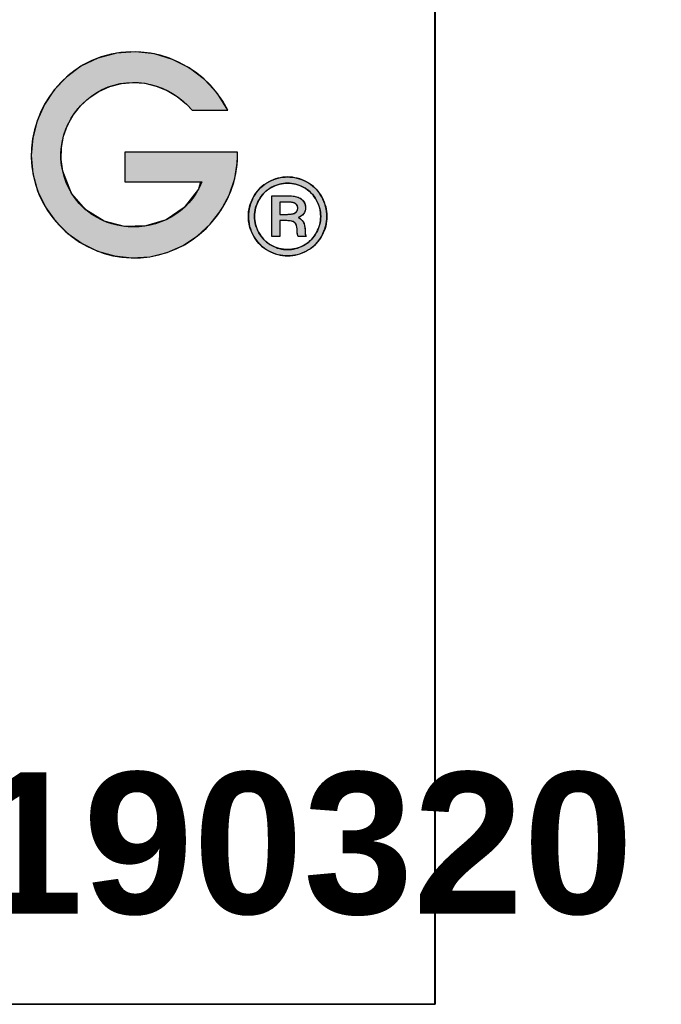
# Model space of a CAD drawing. Header units: inches. Extents: x 0 to 81.2, y 0 to 59.8.
# Tile 8 of 14: x 77.9 to 81.2, y 0 to 5.1. Entities that reach past the tile are written whole.
import ezdxf
from ezdxf import colors
from ezdxf.entities.mleader import LeaderData, LeaderLine
from ezdxf.math import Vec2, Vec3

# ---------------------------------------------------------------- set-up
doc = ezdxf.new("R2010")
doc.units = ezdxf.units.IN
doc.header["$MEASUREMENT"] = 0
doc.layers.add('Default', color=7, linetype='Continuous')
doc.layers.add('Layer_1', color=7, linetype='Continuous')

# ---------------------------------------------------------------- blocks, each defined once
blk = doc.blocks.new('_DOT')
at = {"color": 0}
blk.add_line((0, 0), (-1, 0), dxfattribs=at)
at = {"color": 0, "const_width": 0.333}
blk.add_lwpolyline([(-0.1665, 0, 1), (0.1665, 0, 1)], format="xyb", close=True, dxfattribs=at)
blk = doc.blocks.new('block_2')
at = {"layer": 'Default', "linetype": 'Continuous'}
blk.add_hatch(color=7, dxfattribs=at).paths.add_polyline_path([(1.056640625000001, 0.1190999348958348), (1.056640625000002, 0.1178501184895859), (1.056640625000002, 0.1145353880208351), (1.056640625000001, 0.1098078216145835), (1.056640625, 0.1043194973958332), (1.056640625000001, 0.0987224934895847), (1.056640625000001, 0.0936688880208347), (1.056640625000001, 0.0898107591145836), (1.056640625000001, 0.0878001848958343), (1.05812743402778, 0.0876532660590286), (1.065147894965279, 0.0876532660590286), (1.076408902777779, 0.0876532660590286), (1.090214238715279, 0.0876532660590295), (1.10486768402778, 0.0876532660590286), (1.118673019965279, 0.0876532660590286), (1.12993402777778, 0.0876532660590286), (1.136954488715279, 0.0876532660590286), (1.134680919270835, 0.0797674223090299), (1.119760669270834, 0.0604260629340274), (1.100666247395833, 0.0474846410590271), (1.079049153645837, 0.0408476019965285), (1.056560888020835, 0.0404193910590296), (1.034852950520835, 0.0461044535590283), (1.015576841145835, 0.0578072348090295), (1.000384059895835, 0.0754321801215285), (0.9909261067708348, 0.0988837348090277), (0.9891624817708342, 0.1114258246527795), (0.9895272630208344, 0.1238606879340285), (0.991890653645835, 0.1359598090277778), (0.9961228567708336, 0.147494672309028), (1.002094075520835, 0.1582367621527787), (1.009674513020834, 0.1679575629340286), (1.018734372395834, 0.1764285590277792), (1.029143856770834, 0.1834212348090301), (1.04088982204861, 0.1887377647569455), (1.05317654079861, 0.1919200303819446), (1.065609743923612, 0.1929747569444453), (1.077964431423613, 0.1920035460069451), (1.090015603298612, 0.1891079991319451), (1.101538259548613, 0.1843897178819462), (1.112307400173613, 0.1779503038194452), (1.122098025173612, 0.1698913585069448), (1.128146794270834, 0.1636691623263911), (1.130561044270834, 0.1636691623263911), (1.135193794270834, 0.1636691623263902), (1.141262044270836, 0.1636691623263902), (1.147982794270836, 0.1636691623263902), (1.154573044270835, 0.1636691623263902), (1.160249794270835, 0.1636691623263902), (1.164230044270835, 0.1636691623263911), (1.165730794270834, 0.1636691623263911), (1.154846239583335, 0.181251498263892), (1.141107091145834, 0.1961930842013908), (1.125038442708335, 0.2082848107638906), (1.107165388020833, 0.21731756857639), (1.088013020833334, 0.223082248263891), (1.068106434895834, 0.2253697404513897), (1.047970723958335, 0.2239709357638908), (1.028130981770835, 0.2186767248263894), (1.010259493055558, 0.2099786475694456), (0.9949627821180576, 0.1986641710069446), (0.9820243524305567, 0.1850080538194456), (0.9716329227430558, 0.1694366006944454), (0.9639772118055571, 0.1523761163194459), (0.9592459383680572, 0.1342529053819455), (0.9576278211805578, 0.115493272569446), (0.9593115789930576, 0.096523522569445), (0.9644251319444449, 0.0779277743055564), (0.9725727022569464, 0.0609363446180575), (0.9833690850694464, 0.0458355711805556), (0.9964454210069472, 0.0328621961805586), (1.011432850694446, 0.0222529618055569), (1.027962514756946, 0.0142446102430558), (1.045665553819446, 0.0090738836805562), (1.064173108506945, 0.0069775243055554), (1.083116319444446, 0.0081922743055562), (1.101434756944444, 0.0127238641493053), (1.118436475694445, 0.0202328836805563), (1.133821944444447, 0.0303944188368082), (1.147291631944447, 0.0428835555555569), (1.158546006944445, 0.0573753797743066), (1.167285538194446, 0.0735449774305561), (1.173210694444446, 0.0910674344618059), (1.176021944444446, 0.1096178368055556), (1.176215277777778, 0.1160304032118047), (1.17621527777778, 0.1162987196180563), (1.17621527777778, 0.1167291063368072), (1.176215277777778, 0.117256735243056), (1.176215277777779, 0.1178167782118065), (1.176215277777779, 0.1183444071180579), (1.176215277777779, 0.1187747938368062), (1.176215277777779, 0.1190431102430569), (1.175656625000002, 0.1190999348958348), (1.168011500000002, 0.1190999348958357), (1.153341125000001, 0.1190999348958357), (1.134125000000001, 0.1190999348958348), (1.112842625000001, 0.1190999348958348), (1.091973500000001, 0.1190999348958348), (1.073997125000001, 0.1190999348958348), (1.061393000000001, 0.1190999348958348)])
at = {"layer": 'Default', "color": 7, "linetype": 'Continuous'}
blk.add_lwpolyline([(1.056640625, 0.1190999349), (1.056640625, 0.1178501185), (1.056640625, 0.114535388), (1.056640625, 0.1098078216), (1.056640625, 0.1043194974), (1.056640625, 0.0987224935), (1.056640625, 0.093668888), (1.056640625, 0.0898107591), (1.056640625, 0.08780018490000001), (1.058127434, 0.08765326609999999), (1.065147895, 0.08765326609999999), (1.0764089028, 0.08765326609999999), (1.0902142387, 0.08765326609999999), (1.104867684, 0.08765326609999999), (1.11867302, 0.08765326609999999), (1.1299340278, 0.08765326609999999), (1.1369544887, 0.08765326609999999), (1.1346809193, 0.0797674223), (1.1197606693, 0.0604260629), (1.1006662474, 0.0474846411), (1.0790491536, 0.040847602), (1.056560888, 0.0404193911), (1.0348529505, 0.0461044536), (1.0155768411, 0.0578072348), (1.0003840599, 0.0754321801), (0.9909261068, 0.0988837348), (0.9891624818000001, 0.1114258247), (0.9895272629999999, 0.1238606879), (0.9918906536, 0.135959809), (0.9961228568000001, 0.1474946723), (1.0020940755, 0.1582367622), (1.009674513, 0.1679575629), (1.0187343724, 0.176428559), (1.0291438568, 0.1834212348), (1.040889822, 0.1887377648), (1.0531765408, 0.1919200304), (1.0656097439, 0.1929747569), (1.0779644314, 0.192003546), (1.0900156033, 0.1891079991), (1.1015382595, 0.1843897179), (1.1123074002, 0.1779503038), (1.1220980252, 0.1698913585), (1.1281467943, 0.1636691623), (1.1305610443, 0.1636691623), (1.1351937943, 0.1636691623), (1.1412620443, 0.1636691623), (1.1479827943, 0.1636691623), (1.1545730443, 0.1636691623), (1.1602497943, 0.1636691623), (1.1642300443, 0.1636691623), (1.1657307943, 0.1636691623), (1.1548462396, 0.1812514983), (1.1411070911, 0.1961930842), (1.1250384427, 0.2082848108), (1.107165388, 0.2173175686), (1.0880130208, 0.2230822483), (1.0681064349, 0.2253697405), (1.047970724, 0.2239709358), (1.0281309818, 0.2186767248), (1.0102594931, 0.2099786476), (0.9949627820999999, 0.198664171), (0.9820243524, 0.1850080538), (0.9716329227, 0.1694366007), (0.9639772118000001, 0.1523761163), (0.9592459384, 0.1342529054), (0.9576278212, 0.1154932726), (0.9593115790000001, 0.0965235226), (0.9644251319, 0.0779277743), (0.9725727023, 0.0609363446), (0.9833690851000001, 0.0458355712), (0.9964454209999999, 0.0328621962), (1.0114328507, 0.0222529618), (1.0279625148, 0.0142446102), (1.0456655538, 0.0090738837), (1.0641731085, 0.0069775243), (1.0831163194, 0.0081922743), (1.1014347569, 0.0127238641), (1.1184364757, 0.0202328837), (1.1338219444, 0.0303944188), (1.1472916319, 0.0428835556), (1.1585460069, 0.05737537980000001), (1.1672855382, 0.0735449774), (1.1732106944, 0.09106743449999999), (1.1760219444, 0.1096178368), (1.1762152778, 0.1160304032), (1.1762152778, 0.1162987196), (1.1762152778, 0.1167291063), (1.1762152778, 0.1172567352), (1.1762152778, 0.1178167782), (1.1762152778, 0.1183444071), (1.1762152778, 0.1187747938), (1.1762152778, 0.1190431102), (1.175656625, 0.1190999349), (1.1680115, 0.1190999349), (1.153341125, 0.1190999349), (1.134125, 0.1190999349), (1.112842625, 0.1190999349), (1.0919735, 0.1190999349), (1.073997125, 0.1190999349), (1.061393, 0.1190999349), (1.056640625, 0.1190999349)], close=True, dxfattribs=at)
for points, knots in [([(1.165730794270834, 0.1636691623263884), (1.139946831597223, 0.215983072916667), (1.075046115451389, 0.240152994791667), (1.021674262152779, 0.2160101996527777), (0.9721815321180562, 0.1936170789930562), (0.9463433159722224, 0.1358981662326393), (0.9623616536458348, 0.0839708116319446), (0.9781222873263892, 0.0328708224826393), (1.030232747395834, 0), (1.083116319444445, 0.0081922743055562), (1.135552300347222, 0.0163438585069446), (1.176215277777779, 0.0627170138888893), (1.176215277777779, 0.1159735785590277)], [0, 0, 0, 0, 0.25, 0.25, 0.25, 0.5, 0.5, 0.5, 0.75, 0.75, 0.75, 1, 1, 1, 1]), ([(1.138441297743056, 0.0876532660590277), (1.109971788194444, 0.0189208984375), (1.007703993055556, 0.025736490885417), (0.990926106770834, 0.0988837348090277), (0.982950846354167, 0.1336602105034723), (1.001112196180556, 0.1698404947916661), (1.032891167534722, 0.1853841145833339), (1.065782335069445, 0.2014634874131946), (1.104709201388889, 0.190958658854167), (1.127970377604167, 0.1636691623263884)], [0, 0, 0, 0, 0.3333333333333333, 0.3333333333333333, 0.3333333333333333, 0.6666666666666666, 0.6666666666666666, 0.6666666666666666, 1, 1, 1, 1])]:
    blk.add_open_spline(points, degree=3, knots=knots, dxfattribs=at)
for points in [[(1.127970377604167, 0.1636691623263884), (1.127970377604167, 0.1636691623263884), (1.165730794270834, 0.1636691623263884), (1.165730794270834, 0.1636691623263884)], [(1.056640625, 0.119099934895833), (1.056640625, 0.119099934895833), (1.056640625, 0.0876532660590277), (1.056640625, 0.0876532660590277)], [(1.176215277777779, 0.119099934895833), (1.176215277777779, 0.119099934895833), (1.056640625, 0.119099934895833), (1.056640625, 0.119099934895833)], [(1.176215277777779, 0.1159735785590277), (1.176215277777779, 0.1159735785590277), (1.176215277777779, 0.119099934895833), (1.176215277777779, 0.119099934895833)], [(1.056640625, 0.0876532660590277), (1.056640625, 0.0876532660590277), (1.138441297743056, 0.0876532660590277), (1.138441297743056, 0.0876532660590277)]]:
    blk.add_open_spline(points, degree=3, dxfattribs=at)
blk = doc.blocks.new('block_5')
at = {"layer": 'Layer_1', "linetype": 'Continuous'}
h = blk.add_hatch(color=7, dxfattribs=at)
h.paths.add_polyline_path([(0.0415445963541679, 0.0836181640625), (0.0390655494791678, 0.0835405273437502), (0.0365985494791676, 0.0833076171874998), (0.0341427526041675, 0.0829194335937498), (0.031697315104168, 0.0823759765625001), (0.0292613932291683, 0.0816772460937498), (0.0268341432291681, 0.080823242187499), (0.0244147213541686, 0.0798139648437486), (0.0220022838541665, 0.0786494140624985), (0.0196351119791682, 0.0773327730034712), (0.0173912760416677, 0.0758804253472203), (0.0152711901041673, 0.0742942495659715), (0.013275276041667, 0.0725741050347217), (0.0114039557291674, 0.0707198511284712), (0.0096576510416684, 0.0687313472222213), (0.008036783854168, 0.0666084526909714), (0.0065417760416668, 0.0643510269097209), (0.0051750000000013, 0.0619643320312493), (0.003962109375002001, 0.0595281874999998), (0.0029109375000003, 0.0570688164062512), (0.0020214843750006, 0.0545859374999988), (0.0012937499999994, 0.0520792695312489), (0.0007277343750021, 0.0495485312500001), (0.0003234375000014, 0.0469934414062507), (8.0859375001e-05, 0.0444137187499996), (9e-16, 0.04180908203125), (7.91250000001e-05, 0.0392332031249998), (0.0003165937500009, 0.0366813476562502), (0.0007125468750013, 0.0341535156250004), (0.0012671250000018, 0.0316497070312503), (0.0019804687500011, 0.0291699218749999), (0.0028527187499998, 0.0267141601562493), (0.0038840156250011, 0.0242824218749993), (0.0050745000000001, 0.0218747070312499), (0.0064112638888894, 0.0195136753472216), (0.0078761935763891, 0.0172730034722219), (0.0094704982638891, 0.015158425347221), (0.0111937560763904, 0.0131700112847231), (0.0130455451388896, 0.0113078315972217), (0.0150254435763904, 0.0095719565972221), (0.0171330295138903, 0.0079624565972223), (0.0193678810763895, 0.0064794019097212), (0.0217254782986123, 0.0051247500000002), (0.0241327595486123, 0.0039230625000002), (0.0265636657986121, 0.002881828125), (0.0290183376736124, 0.0020009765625), (0.0314969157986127, 0.0012804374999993), (0.0339995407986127, 0.000720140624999), (0.0365263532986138, 0.0003200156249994), (0.039077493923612, 7.99921874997e-05), (0.0416531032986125, 0), (0.0442011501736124, 7.99921874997e-05), (0.0467281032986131, 0.0003200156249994), (0.04923396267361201, 0.000720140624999), (0.0517187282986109, 0.0012804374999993), (0.0541824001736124, 0.0020009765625), (0.0566249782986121, 0.002881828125), (0.0590464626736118, 0.0039230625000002), (0.0614468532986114, 0.0051247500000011), (0.0638057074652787, 0.0064794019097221), (0.06604437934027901, 0.0079624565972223), (0.0681553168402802, 0.0095719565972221), (0.0701385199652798, 0.0113078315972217), (0.0719939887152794, 0.0131700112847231), (0.0737217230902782, 0.0151584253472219), (0.07532172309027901, 0.0172730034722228), (0.0767939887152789, 0.0195136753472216), (0.0781336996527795, 0.0218747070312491), (0.0793171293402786, 0.0242824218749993), (0.0803441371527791, 0.0267141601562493), (0.0812143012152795, 0.0291699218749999), (0.0819271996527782, 0.0316497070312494), (0.0824824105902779, 0.0341535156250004), (0.0828795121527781, 0.0366813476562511), (0.0831180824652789, 0.0392332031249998), (0.0831976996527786, 0.04180908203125), (0.0831163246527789, 0.0444137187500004), (0.0828724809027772, 0.0469934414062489), (0.0824665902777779, 0.0495485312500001), (0.08189907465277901, 0.0520792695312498), (0.0811703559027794, 0.0545859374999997), (0.080280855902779, 0.0570688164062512), (0.0792309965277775, 0.0595281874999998), (0.0780211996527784, 0.0619643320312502), (0.0766589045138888, 0.0643510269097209), (0.07516720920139, 0.0666084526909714), (0.0735480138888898, 0.0687313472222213), (0.0718014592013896, 0.0707198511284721), (0.06992768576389, 0.0725741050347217), (0.0679268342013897, 0.0742942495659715), (0.0657990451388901, 0.0758804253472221), (0.0635444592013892, 0.0773327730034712), (0.061171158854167, 0.0786494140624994), (0.0587629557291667, 0.0798139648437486), (0.0563418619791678, 0.080823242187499), (0.0539078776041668, 0.0816772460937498), (0.0514610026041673, 0.0823759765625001), (0.0490012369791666, 0.0829194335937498), (0.0465285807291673, 0.0833076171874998), (0.0440430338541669, 0.0835405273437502)])
h.paths.add_polyline_path([(0.0415445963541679, 0.0770602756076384), (0.0394415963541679, 0.0769943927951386), (0.0373510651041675, 0.0767968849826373), (0.0352725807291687, 0.0764679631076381), (0.0332057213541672, 0.0760078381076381), (0.0311500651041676, 0.0754167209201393), (0.0291051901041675, 0.0746948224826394), (0.0270706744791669, 0.0738423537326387), (0.0250460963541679, 0.0728595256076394), (0.0230556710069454, 0.07174705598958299), (0.0211671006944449, 0.0705188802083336), (0.019384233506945, 0.0691775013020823), (0.0177072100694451, 0.0677228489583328), (0.016136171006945, 0.0661548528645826), (0.0146712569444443, 0.0644734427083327), (0.0133126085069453, 0.0626785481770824), (0.0120603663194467, 0.060770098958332), (0.0109131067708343, 0.0587533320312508), (0.0098896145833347, 0.0566972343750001), (0.009003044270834, 0.0546231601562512), (0.0082532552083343, 0.0525312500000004), (0.0076401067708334, 0.0504216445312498), (0.0071634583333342, 0.0482944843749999), (0.0068231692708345, 0.0461499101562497), (0.0066190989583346, 0.0439880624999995), (0.0065511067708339, 0.04180908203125), (0.0066184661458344, 0.0396569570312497), (0.0068204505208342, 0.0375219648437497), (0.0071569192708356, 0.0354042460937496), (0.0076277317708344, 0.033303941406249), (0.0082327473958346, 0.0312211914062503), (0.0089718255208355, 0.0291561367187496), (0.0098448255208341, 0.0271089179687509), (0.0108516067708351, 0.0250796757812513), (0.0119887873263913, 0.0230869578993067), (0.0132336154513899, 0.0211966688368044), (0.0145829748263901, 0.0194144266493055), (0.0160370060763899, 0.0177400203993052), (0.0175958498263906, 0.0161732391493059), (0.0192596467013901, 0.0147138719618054), (0.0210285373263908, 0.013361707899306), (0.0229026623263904, 0.0121165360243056), (0.0248789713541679, 0.0109796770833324), (0.0268965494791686, 0.0099709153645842), (0.0289328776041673, 0.0090964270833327), (0.0309879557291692, 0.0083562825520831), (0.0330617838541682, 0.0077505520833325), (0.0351543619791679, 0.0072793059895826), (0.0372656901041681, 0.0069426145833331), (0.0393957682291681, 0.006740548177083), (0.0415445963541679, 0.006673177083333), (0.0437161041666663, 0.006740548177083), (0.0458654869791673, 0.0069426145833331), (0.0479928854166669, 0.0072793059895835), (0.0500984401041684, 0.0077505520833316), (0.0521822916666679, 0.0083562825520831), (0.0542445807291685, 0.0090964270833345), (0.0562854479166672, 0.0099709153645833), (0.0583050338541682, 0.0109796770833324), (0.0602817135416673, 0.0121165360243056), (0.0621569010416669, 0.013361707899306), (0.0639273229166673, 0.0147138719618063), (0.0655926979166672, 0.0161732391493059), (0.0671527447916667, 0.0177400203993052), (0.0686071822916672, 0.0194144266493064), (0.0699557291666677, 0.0211966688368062), (0.0711981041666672, 0.0230869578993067), (0.0723340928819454, 0.0250796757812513), (0.0733448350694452, 0.0271089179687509), (0.0742208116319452, 0.0291561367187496), (0.0749620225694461, 0.0312211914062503), (0.0755684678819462, 0.0333039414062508), (0.0760401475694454, 0.0354042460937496), (0.0763770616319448, 0.0375219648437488), (0.0765792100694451, 0.0396569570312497), (0.0766465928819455, 0.04180908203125), (0.0765780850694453, 0.0439880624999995), (0.0763727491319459, 0.0461499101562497), (0.0760308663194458, 0.0482944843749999), (0.0755527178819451, 0.0504216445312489), (0.0749385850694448, 0.0525312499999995), (0.0741887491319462, 0.0546231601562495), (0.0733034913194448, 0.0566972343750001), (0.0722830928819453, 0.0587533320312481), (0.0711343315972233, 0.0607700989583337), (0.0698784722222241, 0.0626785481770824), (0.0685171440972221, 0.0644734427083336), (0.0670503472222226, 0.0661548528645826), (0.0654780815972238, 0.0677228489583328), (0.0638003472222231, 0.0691775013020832), (0.062017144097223, 0.0705188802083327), (0.0601284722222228, 0.0717470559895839), (0.0581378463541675, 0.0728595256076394), (0.0561104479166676, 0.0738423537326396), (0.0540699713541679, 0.0746948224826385), (0.0520162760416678, 0.0754167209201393), (0.0499492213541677, 0.0760078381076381), (0.0478686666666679, 0.0764679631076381), (0.0457744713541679, 0.07679688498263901), (0.0436664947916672, 0.0769943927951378)])
h = blk.add_hatch(color=7, dxfattribs=at)
h.paths.add_polyline_path([(0.0249972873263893, 0.0637139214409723), (0.0249972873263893, 0.06001476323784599), (0.0249972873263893, 0.0509350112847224), (0.0249972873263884, 0.0395012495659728), (0.0249972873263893, 0.028740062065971), (0.0249972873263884, 0.0216780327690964), (0.0251506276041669, 0.020467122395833), (0.0264116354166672, 0.020467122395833), (0.0284598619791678, 0.020467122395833), (0.030704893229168, 0.020467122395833), (0.0325563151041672, 0.0204671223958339), (0.0334237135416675, 0.020467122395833), (0.0334337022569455, 0.0216265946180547), (0.0334337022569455, 0.0249995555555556), (0.0334337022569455, 0.029423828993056), (0.0334337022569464, 0.033716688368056), (0.0334337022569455, 0.0366954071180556), (0.0334934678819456, 0.0373670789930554), (0.0342704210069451, 0.0373670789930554), (0.0356300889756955, 0.0373670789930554), (0.0371690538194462, 0.0373670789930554), (0.0384838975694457, 0.0373670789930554), (0.039171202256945, 0.0373670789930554), (0.0407800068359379, 0.0373475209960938), (0.0426079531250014, 0.0372647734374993), (0.0442047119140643, 0.0371170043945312), (0.0455707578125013, 0.0369039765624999), (0.0467065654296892, 0.0366254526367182), (0.0476064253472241, 0.0362812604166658), (0.0483441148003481, 0.0358729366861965), (0.0489985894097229, 0.0354010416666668), (0.0495707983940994, 0.0348653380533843), (0.050061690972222, 0.0342655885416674), (0.0504722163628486, 0.033601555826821), (0.0508097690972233, 0.0328301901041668), (0.0510962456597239, 0.0318218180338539), (0.0513342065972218, 0.030568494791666), (0.0515246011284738, 0.0290711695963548), (0.0516683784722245, 0.0273307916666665), (0.0517582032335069, 0.0254560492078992), (0.0517969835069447, 0.0243768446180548), (0.0518995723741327, 0.0233712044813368), (0.0520664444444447, 0.0224388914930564), (0.0522980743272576, 0.0215796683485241), (0.0525949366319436, 0.0207932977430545), (0.052984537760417, 0.020467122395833), (0.054364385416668, 0.020467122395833), (0.056467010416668, 0.020467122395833), (0.0587010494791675, 0.020467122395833), (0.0604751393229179, 0.020467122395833), (0.0611979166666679, 0.020467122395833), (0.0609707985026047, 0.0210109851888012), (0.0607731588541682, 0.0215221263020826), (0.0606054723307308, 0.0220007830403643), (0.0604682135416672, 0.0224471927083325), (0.060361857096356, 0.0228615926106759), (0.0602790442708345, 0.0232562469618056), (0.0602081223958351, 0.0237338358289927), (0.0601542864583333, 0.0243168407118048), (0.0601165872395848, 0.0250043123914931), (0.0600940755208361, 0.0257953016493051), (0.0600858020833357, 0.0266888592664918), (0.0600075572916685, 0.0286453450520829), (0.0598117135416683, 0.0305533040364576), (0.0595034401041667, 0.032276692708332), (0.0590846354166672, 0.0338155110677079), (0.0585571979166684, 0.0351697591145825), (0.0579201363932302, 0.0363439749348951), (0.0571666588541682, 0.0373970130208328), (0.0563004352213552, 0.0383465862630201), (0.0553219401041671, 0.0391922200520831), (0.0542316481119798, 0.0399334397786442), (0.053030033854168, 0.0405697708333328), (0.0538598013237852, 0.0411244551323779), (0.0551591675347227, 0.0417419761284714), (0.0563134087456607, 0.0424355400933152), (0.057323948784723, 0.0432049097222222), (0.0581922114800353, 0.0440498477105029), (0.0589167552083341, 0.0449699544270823), (0.0595013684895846, 0.0459606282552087), (0.0599632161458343, 0.0470198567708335), (0.0603032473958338, 0.0481476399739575), (0.0605224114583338, 0.0493439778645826), (0.0606216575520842, 0.0506088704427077), (0.0605485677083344, 0.0525261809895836), (0.0601302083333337, 0.0546037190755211), (0.0593532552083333, 0.0565090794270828), (0.0582177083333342, 0.0582417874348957), (0.0567235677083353, 0.0598013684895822), (0.0549228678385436, 0.0611478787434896), (0.0531754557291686, 0.0620047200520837), (0.051061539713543, 0.0626878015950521), (0.0485811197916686, 0.0631973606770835), (0.0457341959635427, 0.063533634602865), (0.0425207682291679, 0.0636968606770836), (0.0405275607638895, 0.0637139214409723), (0.0379184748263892, 0.0637139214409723), (0.0339427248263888, 0.0637139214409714), (0.0297184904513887, 0.0637139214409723), (0.0263639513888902, 0.0637139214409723)])
h.paths.add_polyline_path([(0.0334337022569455, 0.0440334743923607), (0.0335348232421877, 0.0440334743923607), (0.0338183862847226, 0.0440334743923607), (0.0342546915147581, 0.0440334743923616), (0.0348140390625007, 0.0440334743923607), (0.0354667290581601, 0.0440334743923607), (0.0361830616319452, 0.0440334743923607), (0.0369333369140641, 0.0440334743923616), (0.0376878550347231, 0.0440334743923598), (0.0384169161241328, 0.0440334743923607), (0.0390908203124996, 0.0440334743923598), (0.03967986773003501, 0.0440334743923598), (0.0401543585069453, 0.0440334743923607), (0.0404845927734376, 0.0440334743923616), (0.0406408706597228, 0.0440334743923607), (0.0413142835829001, 0.04403810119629), (0.0422094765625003, 0.0440601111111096), (0.0430630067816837, 0.0441002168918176), (0.0438747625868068, 0.0441583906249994), (0.0446446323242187, 0.0442346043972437), (0.0453725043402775, 0.0443288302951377), (0.0460582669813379, 0.044441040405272), (0.0467018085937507, 0.0445712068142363), (0.0473030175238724, 0.0447193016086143), (0.0478617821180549, 0.0448852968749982), (0.0483779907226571, 0.0450691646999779), (0.0488515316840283, 0.0452708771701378), (0.0492822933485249, 0.0454904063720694), (0.0496701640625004, 0.0457277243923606), (0.0500156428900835, 0.0459822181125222), (0.0503330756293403, 0.0462491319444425), (0.0506272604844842, 0.0465274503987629), (0.0508981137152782, 0.0468172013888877), (0.0511455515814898, 0.0471184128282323), (0.05136949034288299, 0.0474311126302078), (0.0515698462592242, 0.0477553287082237), (0.0517465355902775, 0.0480910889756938), (0.0518994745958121, 0.0484384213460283), (0.05202857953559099, 0.0487973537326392), (0.0521337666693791, 0.0491679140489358), (0.0522149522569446, 0.049550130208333), (0.0522720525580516, 0.0499440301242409), (0.0523049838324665, 0.0503496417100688), (0.0523136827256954, 0.0507665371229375), (0.0522993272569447, 0.0511783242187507), (0.0522626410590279, 0.0515771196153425), (0.0522036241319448, 0.0519628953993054), (0.0521222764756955, 0.0523356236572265), (0.05201859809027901, 0.0526952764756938), (0.0518925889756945, 0.0530418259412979), (0.0517442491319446, 0.053375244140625), (0.0515735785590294, 0.0536955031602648), (0.0513805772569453, 0.0540025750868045), (0.051165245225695, 0.0542964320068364), (0.0509275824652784, 0.0545770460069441), (0.0506675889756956, 0.0548443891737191), (0.0503852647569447, 0.0550984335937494), (0.0500806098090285, 0.0553391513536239), (0.049743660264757, 0.0555677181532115), (0.0493575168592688, 0.0557800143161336), (0.0489218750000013, 0.0559756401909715), (0.0484367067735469, 0.0561546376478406), (0.0479019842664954, 0.0563170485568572), (0.0473176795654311, 0.0564629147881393), (0.0466837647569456, 0.0565922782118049), (0.0460002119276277, 0.0567051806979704), (0.0452669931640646, 0.0568016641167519), (0.0444840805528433, 0.0568817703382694), (0.0436514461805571, 0.0569455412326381), (0.0427690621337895, 0.0569930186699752), (0.0418369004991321, 0.0570242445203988), (0.0408549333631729, 0.0570392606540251), (0.0403862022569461, 0.0570407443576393), (0.0401838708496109, 0.0570407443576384), (0.0398213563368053, 0.0570407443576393), (0.0393274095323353, 0.0570407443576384), (0.0387307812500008, 0.0570407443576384), (0.0380602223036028, 0.0570407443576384), (0.0373444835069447, 0.0570407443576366), (0.0366123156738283, 0.0570407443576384), (0.03589246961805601, 0.0570407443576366), (0.0352136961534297, 0.0570407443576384), (0.0346047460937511, 0.0570407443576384), (0.0340943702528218, 0.0570407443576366), (0.0337113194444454, 0.0570407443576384), (0.0334843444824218, 0.0570407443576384), (0.0334337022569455, 0.0570253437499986), (0.0334337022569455, 0.0567436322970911), (0.0334337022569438, 0.0561483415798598), (0.0334337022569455, 0.05529300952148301), (0.0334337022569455, 0.054231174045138), (0.0334337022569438, 0.0530163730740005), (0.0334337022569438, 0.0517021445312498), (0.0334337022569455, 0.0503420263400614), (0.0334337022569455, 0.04898955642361), (0.0334337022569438, 0.0476982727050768), (0.0334337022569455, 0.0465217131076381), (0.0334337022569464, 0.0455134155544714), (0.0334337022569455, 0.0447269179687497), (0.0334337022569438, 0.044215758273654)])
at = {"layer": 'Layer_1', "color": 7, "linetype": 'Continuous'}
for points in [[(0.0415445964, 0.0836181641), (0.04404303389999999, 0.0835405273), (0.0465285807, 0.0833076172), (0.049001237, 0.08291943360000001), (0.0514610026, 0.0823759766), (0.0539078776, 0.0816772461), (0.056341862, 0.08082324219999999), (0.0587629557, 0.0798139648), (0.06117115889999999, 0.0786494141), (0.0635444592, 0.077332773), (0.0657990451, 0.0758804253), (0.0679268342, 0.0742942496), (0.0699276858, 0.072574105), (0.0718014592, 0.07071985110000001), (0.0735480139, 0.0687313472), (0.0751672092, 0.0666084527), (0.0766589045, 0.06435102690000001), (0.0780211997, 0.061964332), (0.0792309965, 0.0595281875), (0.0802808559, 0.0570688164), (0.0811703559, 0.0545859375), (0.08189907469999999, 0.0520792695), (0.0824665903, 0.0495485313), (0.0828724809, 0.0469934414), (0.0831163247, 0.0444137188), (0.0831976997, 0.041809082), (0.0831180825, 0.0392332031), (0.08287951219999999, 0.0366813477), (0.0824824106, 0.0341535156), (0.0819271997, 0.031649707), (0.0812143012, 0.0291699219), (0.0803441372, 0.0267141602), (0.0793171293, 0.0242824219), (0.0781336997, 0.021874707), (0.0767939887, 0.0195136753), (0.0753217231, 0.0172730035), (0.0737217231, 0.0151584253), (0.0719939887, 0.0131700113), (0.07013852, 0.0113078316), (0.06815531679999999, 0.0095719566), (0.0660443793, 0.0079624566), (0.0638057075, 0.006479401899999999), (0.0614468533, 0.00512475), (0.0590464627, 0.0039230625), (0.0566249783, 0.0028818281), (0.05418240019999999, 0.0020009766), (0.0517187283, 0.0012804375), (0.04923396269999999, 0.0007201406), (0.0467281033, 0.0003200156), (0.0442011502, 7.99922e-05), (0.0416531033, 0), (0.0390774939, 7.99922e-05), (0.0365263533, 0.0003200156), (0.0339995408, 0.0007201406), (0.0314969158, 0.0012804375), (0.0290183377, 0.0020009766), (0.0265636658, 0.0028818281), (0.0241327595, 0.0039230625), (0.0217254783, 0.00512475), (0.0193678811, 0.006479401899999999), (0.0171330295, 0.0079624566), (0.0150254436, 0.0095719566), (0.0130455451, 0.0113078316), (0.0111937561, 0.0131700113), (0.0094704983, 0.0151584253), (0.0078761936, 0.0172730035), (0.0064112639, 0.0195136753), (0.0050745, 0.021874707), (0.0038840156, 0.0242824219), (0.0028527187, 0.0267141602), (0.0019804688, 0.0291699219), (0.001267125, 0.031649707), (0.0007125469, 0.0341535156), (0.0003165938, 0.0366813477), (7.9125e-05, 0.0392332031), (0, 0.041809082), (8.08594e-05, 0.0444137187), (0.0003234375, 0.0469934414), (0.0007277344, 0.0495485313), (0.00129375, 0.0520792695), (0.0020214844, 0.0545859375), (0.0029109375, 0.0570688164), (0.0039621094, 0.0595281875), (0.005175, 0.061964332), (0.006541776, 0.06435102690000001), (0.0080367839, 0.0666084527), (0.009657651, 0.0687313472), (0.0114039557, 0.07071985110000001), (0.013275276, 0.072574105), (0.0152711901, 0.0742942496), (0.017391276, 0.0758804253), (0.019635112, 0.077332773), (0.0220022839, 0.0786494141), (0.0244147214, 0.0798139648), (0.0268341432, 0.08082324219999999), (0.0292613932, 0.0816772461), (0.0316973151, 0.0823759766), (0.0341427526, 0.08291943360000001), (0.0365985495, 0.0833076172), (0.0390655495, 0.0835405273), (0.0415445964, 0.0836181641)], [(0.0415445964, 0.07706027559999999), (0.0394415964, 0.0769943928), (0.0373510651, 0.076796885), (0.0352725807, 0.0764679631), (0.0332057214, 0.0760078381), (0.0311500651, 0.0754167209), (0.0291051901, 0.0746948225), (0.0270706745, 0.0738423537), (0.0250460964, 0.0728595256), (0.023055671, 0.07174705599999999), (0.0211671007, 0.0705188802), (0.0193842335, 0.0691775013), (0.0177072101, 0.067722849), (0.016136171, 0.0661548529), (0.0146712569, 0.0644734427), (0.0133126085, 0.0626785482), (0.0120603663, 0.060770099), (0.0109131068, 0.05875333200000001), (0.009889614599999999, 0.0566972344), (0.0090030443, 0.05462316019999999), (0.0082532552, 0.05253125), (0.0076401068, 0.0504216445), (0.0071634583, 0.0482944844), (0.0068231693, 0.0461499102), (0.006619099, 0.0439880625), (0.0065511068, 0.041809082), (0.0066184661, 0.039656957), (0.0068204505, 0.0375219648), (0.007156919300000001, 0.0354042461), (0.007627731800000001, 0.0333039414), (0.0082327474, 0.0312211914), (0.0089718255, 0.0291561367), (0.009844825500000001, 0.027108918), (0.0108516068, 0.0250796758), (0.0119887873, 0.0230869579), (0.0132336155, 0.0211966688), (0.0145829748, 0.0194144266), (0.0160370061, 0.0177400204), (0.0175958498, 0.0161732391), (0.0192596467, 0.014713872), (0.0210285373, 0.0133617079), (0.0229026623, 0.012116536), (0.0248789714, 0.0109796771), (0.0268965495, 0.0099709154), (0.0289328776, 0.0090964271), (0.0309879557, 0.0083562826), (0.0330617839, 0.0077505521), (0.035154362, 0.007279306), (0.0372656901, 0.0069426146), (0.0393957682, 0.0067405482), (0.0415445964, 0.006673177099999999), (0.0437161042, 0.0067405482), (0.045865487, 0.0069426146), (0.0479928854, 0.007279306), (0.0500984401, 0.0077505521), (0.0521822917, 0.0083562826), (0.0542445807, 0.0090964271), (0.0562854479, 0.0099709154), (0.0583050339, 0.0109796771), (0.06028171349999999, 0.012116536), (0.06215690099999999, 0.0133617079), (0.0639273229, 0.014713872), (0.0655926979, 0.0161732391), (0.06715274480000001, 0.0177400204), (0.0686071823, 0.0194144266), (0.0699557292, 0.0211966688), (0.0711981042, 0.0230869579), (0.0723340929, 0.0250796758), (0.07334483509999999, 0.027108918), (0.0742208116, 0.0291561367), (0.0749620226, 0.0312211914), (0.0755684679, 0.0333039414), (0.0760401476, 0.0354042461), (0.0763770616, 0.0375219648), (0.0765792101, 0.039656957), (0.0766465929, 0.041809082), (0.0765780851, 0.0439880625), (0.0763727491, 0.0461499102), (0.0760308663, 0.0482944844), (0.0755527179, 0.0504216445), (0.0749385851, 0.05253125), (0.0741887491, 0.05462316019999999), (0.0733034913, 0.0566972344), (0.0722830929, 0.05875333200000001), (0.0711343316, 0.060770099), (0.0698784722, 0.0626785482), (0.0685171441, 0.0644734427), (0.0670503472, 0.0661548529), (0.0654780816, 0.067722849), (0.0638003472, 0.0691775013), (0.0620171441, 0.0705188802), (0.0601284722, 0.07174705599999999), (0.0581378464, 0.0728595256), (0.0561104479, 0.0738423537), (0.0540699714, 0.0746948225), (0.05201627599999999, 0.0754167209), (0.04994922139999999, 0.0760078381), (0.0478686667, 0.0764679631), (0.0457744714, 0.076796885), (0.0436664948, 0.0769943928), (0.0415445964, 0.07706027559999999)], [(0.0249972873, 0.0637139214), (0.0263639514, 0.0637139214), (0.0297184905, 0.0637139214), (0.0339427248, 0.0637139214), (0.0379184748, 0.0637139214), (0.0405275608, 0.0637139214), (0.0425207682, 0.0636968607), (0.045734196, 0.0635336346), (0.0485811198, 0.0631973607), (0.0510615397, 0.0626878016), (0.05317545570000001, 0.0620047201), (0.0549228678, 0.0611478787), (0.0567235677, 0.05980136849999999), (0.0582177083, 0.0582417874), (0.0593532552, 0.0565090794), (0.0601302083, 0.0546037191), (0.06054856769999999, 0.052526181), (0.0606216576, 0.0506088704), (0.0605224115, 0.0493439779), (0.0603032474, 0.04814764), (0.0599632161, 0.0470198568), (0.0595013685, 0.0459606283), (0.0589167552, 0.0449699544), (0.0581922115, 0.0440498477), (0.0573239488, 0.0432049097), (0.0563134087, 0.0424355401), (0.0551591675, 0.0417419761), (0.0538598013, 0.0411244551), (0.0530300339, 0.0405697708), (0.05423164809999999, 0.0399334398), (0.05532194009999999, 0.0391922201), (0.0563004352, 0.0383465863), (0.05716665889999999, 0.037397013), (0.0579201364, 0.0363439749), (0.0585571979, 0.0351697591), (0.0590846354, 0.0338155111), (0.0595034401, 0.0322766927), (0.0598117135, 0.030553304), (0.06000755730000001, 0.0286453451), (0.0600858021, 0.0266888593), (0.0600940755, 0.0257953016), (0.06011658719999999, 0.0250043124), (0.0601542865, 0.0243168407), (0.0602081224, 0.0237338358), (0.06027904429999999, 0.023256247), (0.0603618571, 0.0228615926), (0.0604682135, 0.0224471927), (0.0606054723, 0.022000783), (0.0607731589, 0.0215221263), (0.0609707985, 0.0210109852), (0.0611979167, 0.0204671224), (0.06047513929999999, 0.0204671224), (0.0587010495, 0.0204671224), (0.0564670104, 0.0204671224), (0.0543643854, 0.0204671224), (0.0529845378, 0.0204671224), (0.0525949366, 0.0207932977), (0.0522980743, 0.0215796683), (0.0520664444, 0.0224388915), (0.0518995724, 0.0233712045), (0.0517969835, 0.0243768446), (0.05175820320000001, 0.0254560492), (0.05166837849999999, 0.0273307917), (0.0515246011, 0.0290711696), (0.0513342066, 0.0305684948), (0.0510962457, 0.03182181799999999), (0.0508097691, 0.0328301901), (0.0504722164, 0.0336015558), (0.050061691, 0.0342655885), (0.0495707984, 0.0348653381), (0.04899858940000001, 0.0354010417), (0.0483441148, 0.0358729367), (0.0476064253, 0.0362812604), (0.0467065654, 0.0366254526), (0.0455707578, 0.0369039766), (0.04420471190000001, 0.0371170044), (0.0426079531, 0.0372647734), (0.0407800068, 0.037347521), (0.0391712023, 0.037367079), (0.0384838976, 0.037367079), (0.0371690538, 0.037367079), (0.035630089, 0.037367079), (0.034270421, 0.037367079), (0.0334934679, 0.037367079), (0.0334337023, 0.0366954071), (0.0334337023, 0.0337166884), (0.0334337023, 0.029423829), (0.0334337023, 0.0249995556), (0.0334337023, 0.0216265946), (0.0334237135, 0.0204671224), (0.0325563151, 0.0204671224), (0.0307048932, 0.0204671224), (0.028459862, 0.0204671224), (0.0264116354, 0.0204671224), (0.0251506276, 0.0204671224), (0.0249972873, 0.0216780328), (0.0249972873, 0.0287400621), (0.0249972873, 0.0395012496), (0.0249972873, 0.0509350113), (0.0249972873, 0.0600147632), (0.0249972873, 0.0637139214)], [(0.0334337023, 0.0440334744), (0.0335348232, 0.0440334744), (0.0338183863, 0.0440334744), (0.0342546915, 0.0440334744), (0.0348140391, 0.0440334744), (0.0354667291, 0.0440334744), (0.0361830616, 0.0440334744), (0.0369333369, 0.0440334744), (0.037687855, 0.0440334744), (0.0384169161, 0.0440334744), (0.0390908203, 0.0440334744), (0.0396798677, 0.0440334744), (0.0401543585, 0.0440334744), (0.0404845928, 0.0440334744), (0.0406408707, 0.0440334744), (0.0413142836, 0.0440381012), (0.0422094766, 0.0440601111), (0.0430630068, 0.0441002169), (0.0438747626, 0.04415839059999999), (0.04464463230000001, 0.0442346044), (0.0453725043, 0.0443288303), (0.046058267, 0.0444410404), (0.04670180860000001, 0.0445712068), (0.0473030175, 0.0447193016), (0.0478617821, 0.0448852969), (0.04837799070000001, 0.0450691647), (0.0488515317, 0.0452708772), (0.0492822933, 0.0454904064), (0.0496701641, 0.0457277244), (0.0500156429, 0.04598221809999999), (0.0503330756, 0.0462491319), (0.0506272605, 0.0465274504), (0.0508981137, 0.04681720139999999), (0.0511455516, 0.0471184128), (0.0513694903, 0.0474311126), (0.0515698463, 0.0477553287), (0.0517465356, 0.048091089), (0.0518994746, 0.0484384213), (0.05202857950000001, 0.0487973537), (0.0521337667, 0.04916791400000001), (0.05221495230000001, 0.04955013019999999), (0.0522720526, 0.04994403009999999), (0.0523049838, 0.0503496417), (0.0523136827, 0.0507665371), (0.0522993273, 0.0511783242), (0.0522626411, 0.0515771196), (0.0522036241, 0.0519628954), (0.0521222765, 0.0523356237), (0.05201859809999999, 0.05269527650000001), (0.051892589, 0.0530418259), (0.0517442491, 0.0533752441), (0.0515735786, 0.0536955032), (0.05138057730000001, 0.0540025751), (0.05116524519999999, 0.054296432), (0.0509275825, 0.054577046), (0.05066758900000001, 0.0548443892), (0.0503852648, 0.0550984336), (0.0500806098, 0.05533915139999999), (0.04974366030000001, 0.0555677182), (0.0493575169, 0.0557800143), (0.048921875, 0.0559756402), (0.0484367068, 0.05615463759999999), (0.0479019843, 0.0563170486), (0.0473176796, 0.05646291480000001), (0.04668376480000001, 0.05659227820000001), (0.0460002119, 0.0567051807), (0.0452669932, 0.0568016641), (0.0444840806, 0.0568817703), (0.0436514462, 0.0569455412), (0.0427690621, 0.0569930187), (0.0418369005, 0.0570242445), (0.0408549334, 0.0570392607), (0.0403862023, 0.0570407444), (0.0401838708, 0.0570407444), (0.0398213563, 0.0570407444), (0.0393274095, 0.0570407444), (0.0387307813, 0.0570407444), (0.0380602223, 0.0570407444), (0.0373444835, 0.0570407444), (0.03661231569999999, 0.0570407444), (0.0358924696, 0.0570407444), (0.0352136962, 0.0570407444), (0.0346047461, 0.0570407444), (0.0340943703, 0.0570407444), (0.0337113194, 0.0570407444), (0.0334843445, 0.0570407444), (0.0334337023, 0.0570253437), (0.0334337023, 0.05674363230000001), (0.0334337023, 0.0561483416), (0.0334337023, 0.0552930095), (0.0334337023, 0.05423117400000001), (0.0334337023, 0.05301637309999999), (0.0334337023, 0.05170214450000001), (0.0334337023, 0.0503420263), (0.0334337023, 0.0489895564), (0.0334337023, 0.0476982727), (0.0334337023, 0.04652171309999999), (0.0334337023, 0.0455134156), (0.0334337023, 0.044726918), (0.0334337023, 0.0442157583), (0.0334337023, 0.0440334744)]]:
    blk.add_lwpolyline(points, close=True, dxfattribs=at)
for points, knots in [([(0.041544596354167, 0.0836181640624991), (0.048502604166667, 0.0836181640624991), (0.0553114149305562, 0.0818210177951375), (0.061971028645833, 0.0782267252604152), (0.0686442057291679, 0.0746256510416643), (0.0738525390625, 0.0694783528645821), (0.0775824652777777, 0.0627712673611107), (0.0813123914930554, 0.0560574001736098), (0.0831976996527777, 0.0490790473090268), (0.0831976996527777, 0.0418090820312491), (0.0831976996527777, 0.0346204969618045), (0.0813530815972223, 0.0277099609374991), (0.0777045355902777, 0.021077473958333), (0.0740288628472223, 0.0144449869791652), (0.0688747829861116, 0.0092705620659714), (0.0622422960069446, 0.0055609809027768), (0.0556233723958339, 0.0018513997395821), (0.0487603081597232, 0), (0.0416531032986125, 0), (0.034464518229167, 0), (0.0275607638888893, 0.0018513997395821), (0.0209282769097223, 0.0055609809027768), (0.0143093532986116, 0.0092705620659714), (0.0091552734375, 0.0144449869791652), (0.0055067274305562, 0.021077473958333), (0.0018310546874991, 0.0277099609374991), (0, 0.0346204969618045), (0, 0.0418090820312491), (0, 0.0490790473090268), (0.001871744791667, 0.0560574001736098), (0.005615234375, 0.0627712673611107), (0.009358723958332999, 0.0694783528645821), (0.014567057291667, 0.0746256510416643), (0.021199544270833, 0.0782267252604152), (0.0278862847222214, 0.0818210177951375), (0.0346408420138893, 0.0836181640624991), (0.041544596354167, 0.0836181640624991)], [0, 0, 0, 0, 0.0833333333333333, 0.0833333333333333, 0.0833333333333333, 0.1666666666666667, 0.1666666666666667, 0.1666666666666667, 0.25, 0.25, 0.25, 0.3333333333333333, 0.3333333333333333, 0.3333333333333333, 0.4166666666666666, 0.4166666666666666, 0.4166666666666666, 0.5, 0.5, 0.5, 0.5833333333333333, 0.5833333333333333, 0.5833333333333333, 0.6666666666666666, 0.6666666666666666, 0.6666666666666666, 0.75, 0.75, 0.75, 0.8333333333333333, 0.8333333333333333, 0.8333333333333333, 0.9166666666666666, 0.9166666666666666, 0.9166666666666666, 1, 1, 1, 1]), ([(0.041544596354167, 0.0770602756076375), (0.035685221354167, 0.0770602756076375), (0.0299750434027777, 0.0755343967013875), (0.024373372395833, 0.0725029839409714), (0.0187852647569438, 0.0694580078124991), (0.0144178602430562, 0.0651041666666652), (0.0112847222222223, 0.0594346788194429), (0.0081244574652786, 0.0537651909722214), (0.006551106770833, 0.0478854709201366), (0.006551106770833, 0.0418090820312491), (0.006551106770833, 0.0358072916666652), (0.0081108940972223, 0.0300021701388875), (0.0112169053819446, 0.0244072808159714), (0.0143364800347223, 0.0188056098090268), (0.0186631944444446, 0.0144585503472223), (0.024210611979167, 0.0113457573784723), (0.0297715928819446, 0.0082329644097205), (0.0355495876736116, 0.006673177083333), (0.041544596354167, 0.006673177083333), (0.047607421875, 0.006673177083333), (0.0534125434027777, 0.0082329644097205), (0.0589735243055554, 0.0113457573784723), (0.0645209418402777, 0.0144585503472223), (0.0688612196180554, 0.0188056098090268), (0.0719672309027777, 0.0244072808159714), (0.0750868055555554, 0.0300021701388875), (0.0766465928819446, 0.0358072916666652), (0.0766465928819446, 0.0418090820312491), (0.0766465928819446, 0.0478854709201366), (0.0750596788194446, 0.0537651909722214), (0.0719129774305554, 0.0594346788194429), (0.0687662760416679, 0.0651041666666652), (0.0643988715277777, 0.0694580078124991), (0.0588107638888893, 0.0725029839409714), (0.0532090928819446, 0.0755343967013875), (0.0474582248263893, 0.0770602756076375), (0.041544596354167, 0.0770602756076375)], [0, 0, 0, 0, 0.0833333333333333, 0.0833333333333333, 0.0833333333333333, 0.1666666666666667, 0.1666666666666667, 0.1666666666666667, 0.25, 0.25, 0.25, 0.3333333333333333, 0.3333333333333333, 0.3333333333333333, 0.4166666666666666, 0.4166666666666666, 0.4166666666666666, 0.5, 0.5, 0.5, 0.5833333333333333, 0.5833333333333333, 0.5833333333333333, 0.6666666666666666, 0.6666666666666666, 0.6666666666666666, 0.75, 0.75, 0.75, 0.8333333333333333, 0.8333333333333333, 0.8333333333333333, 0.9166666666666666, 0.9166666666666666, 0.9166666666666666, 1, 1, 1, 1]), ([(0.0409749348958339, 0.0637139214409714), (0.047566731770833, 0.0637139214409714), (0.0522732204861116, 0.0628255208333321), (0.055094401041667, 0.0610419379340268), (0.0587836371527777, 0.0586005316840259), (0.060628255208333, 0.0552639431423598), (0.060628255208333, 0.0510457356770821), (0.060628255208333, 0.0485975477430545), (0.060017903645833, 0.0465020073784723), (0.0587700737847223, 0.044759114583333), (0.0574951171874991, 0.0430162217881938), (0.0555013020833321, 0.0416598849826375), (0.0527479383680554, 0.0406968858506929), (0.0551215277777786, 0.039659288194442), (0.0569254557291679, 0.0380791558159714), (0.058146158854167, 0.035970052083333), (0.0593532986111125, 0.033860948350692), (0.060017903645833, 0.0308024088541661), (0.0600857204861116, 0.0267944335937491), (0.0600857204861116, 0.0250244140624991), (0.0601535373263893, 0.0237765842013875), (0.0603162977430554, 0.0230780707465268), (0.0604519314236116, 0.0223727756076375), (0.060750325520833, 0.0215047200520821), (0.061197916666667, 0.0204671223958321)], [0, 0, 0, 0, 0.125, 0.125, 0.125, 0.25, 0.25, 0.25, 0.375, 0.375, 0.375, 0.5, 0.5, 0.5, 0.625, 0.625, 0.625, 0.75, 0.75, 0.75, 0.875, 0.875, 0.875, 1, 1, 1, 1]), ([(0.0406494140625, 0.0440334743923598), (0.0451524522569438, 0.0440334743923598), (0.0482449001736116, 0.0446506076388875), (0.0498725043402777, 0.0458713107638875), (0.0514865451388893, 0.0470920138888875), (0.0523139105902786, 0.0486992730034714), (0.0523139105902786, 0.0507066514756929), (0.0523139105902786, 0.0527072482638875), (0.051554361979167, 0.0542670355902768), (0.0500352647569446, 0.0553724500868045), (0.0485161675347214, 0.0564914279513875), (0.0453152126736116, 0.0570407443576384), (0.0404188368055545, 0.0570407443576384)], [0, 0, 0, 0, 0.25, 0.25, 0.25, 0.5, 0.5, 0.5, 0.75, 0.75, 0.75, 1, 1, 1, 1]), ([(0.0527479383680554, 0.0204671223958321), (0.052083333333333, 0.0217963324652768), (0.0517578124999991, 0.02349853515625), (0.0517578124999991, 0.0255805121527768), (0.0516086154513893, 0.0294257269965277), (0.051228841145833, 0.0320298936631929), (0.0505913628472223, 0.0333658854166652), (0.0499538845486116, 0.0346950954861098), (0.048909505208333, 0.0356920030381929), (0.0474310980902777, 0.0363633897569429), (0.0458713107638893, 0.0370347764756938), (0.043131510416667, 0.0373670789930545), (0.0391981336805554, 0.0373670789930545)], [0, 0, 0, 0, 0.25, 0.25, 0.25, 0.5, 0.5, 0.5, 0.75, 0.75, 0.75, 1, 1, 1, 1])]:
    blk.add_open_spline(points, degree=3, knots=knots, dxfattribs=at)
for points in [[(0.0249972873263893, 0.0637139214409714), (0.0249972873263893, 0.0637139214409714), (0.0409749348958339, 0.0637139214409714), (0.0409749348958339, 0.0637139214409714)], [(0.0249972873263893, 0.0204671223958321), (0.0249972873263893, 0.0204671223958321), (0.0249972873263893, 0.0637139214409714), (0.0249972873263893, 0.0637139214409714)], [(0.0404188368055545, 0.0570407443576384), (0.0404188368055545, 0.0570407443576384), (0.0334337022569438, 0.0570407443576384), (0.0334337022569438, 0.0570407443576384)], [(0.0334337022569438, 0.0570407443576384), (0.0334337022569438, 0.0570407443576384), (0.0334337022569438, 0.0440334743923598), (0.0334337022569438, 0.0440334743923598)], [(0.0334337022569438, 0.0440334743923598), (0.0334337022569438, 0.0440334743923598), (0.0406494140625, 0.0440334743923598), (0.0406494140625, 0.0440334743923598)], [(0.0391981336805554, 0.0373670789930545), (0.0391981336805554, 0.0373670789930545), (0.0334337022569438, 0.0373670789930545), (0.0334337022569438, 0.0373670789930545)], [(0.0334337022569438, 0.0373670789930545), (0.0334337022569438, 0.0373670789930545), (0.0334337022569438, 0.0204671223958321), (0.0334337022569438, 0.0204671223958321)], [(0.0334337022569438, 0.0204671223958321), (0.0334337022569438, 0.0204671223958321), (0.0249972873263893, 0.0204671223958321), (0.0249972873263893, 0.0204671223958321)], [(0.061197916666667, 0.0204671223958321), (0.061197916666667, 0.0204671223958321), (0.0527479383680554, 0.0204671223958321), (0.0527479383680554, 0.0204671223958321)]]:
    blk.add_open_spline(points, degree=3, dxfattribs=at)
blk = doc.blocks.new('block_4')
at = {"layer": 'Layer_1', "color": 7}
blk.add_blockref('block_5', (-0.0993265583, -0.0301025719), dxfattribs=at)
blk = doc.blocks.new('block_3')
at = {"layer": 'Layer_1', "color": 7}
blk.add_blockref('block_4', (-0.0141566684, -0.0643554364), dxfattribs=at)
blk = doc.blocks.new('Block1')
at = {"layer": 'Default', "color": 7}
for name, p in [('block_2', (2.0929022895, 0.6995713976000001)), ('block_3', (3.3939523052, 0.8031739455))]:
    blk.add_blockref(name, p, dxfattribs=at)
blk = doc.blocks.new('Block13')
at = {"layer": 'Default', "color": 7, "linetype": 'Continuous'}
for p, q in [((3.5154829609, 1.6478973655), (3.5154829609, 0)), ((3.5154829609, 0), (0, 0))]:
    blk.add_line(p, q, dxfattribs=at)
at = {"layer": 'Default', "color": 7}
blk.add_blockref('Block1', (0.0370558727, 0.0840912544), dxfattribs=at)
blk = doc.blocks.new('Block11')
at = {"layer": 'Default', "color": 7}
blk.add_blockref('Block13', (0, 0), dxfattribs=at)
blk = doc.blocks.new('Block10')
at = {"layer": 'Default', "color": 7}
blk.add_blockref('Block11', (0, 0), dxfattribs=at)
blk = doc.blocks.new('Block2')
at = {"layer": 'Default', "color": 7, "linetype": 'Continuous'}
blk.add_line((-52.7440254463, 0), (-0.0117810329, 0), dxfattribs=at)
at = {"layer": 'Default', "color": 7, "xscale": 15, "yscale": 15, "zscale": 15}
blk.add_blockref('Block10', (-52.7440254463, 0), dxfattribs=at)
at = {"layer": 'Default', "color": 7, "linetype": 'Continuous'}
ml = blk.add_multileader_mtext('Standard', dxfattribs=at)
ml.set_content('{\\pxsm0.9;\\fArial|b1||i0||c0|p34;\\W1.;RASV190320\\P}', color=7)
ml.set_leader_properties()
ml.set_arrow_properties(name='DOT')
ml.build(insert=Vec2(0, 0))
ml.multileader.update_dxf_attribs({"leader_type": 0, "dogleg_length": 0, "arrow_head_size": 2.25})
ctx = ml.context
ctx.base_point, ctx.char_height, ctx.arrow_head_size, ctx.landing_gap_size = Vec3(-15.9733593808, 2.5412645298), 2.25, 2.25, 0.7875
ctx.text_align_type = 1
notes = []
notes.append((ctx, [(0, (0, 0, 0), (0, 0), (1, 0), 1, [])]))
ctx.mtext.insert, ctx.mtext.alignment = Vec3(-6.4749843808, 3.6876395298), 2
for ctx, leaders in notes:
    for number, flags, end, landing, length, lines in leaders:
        leader = LeaderData()
        leader.index, (leader.has_last_leader_line, leader.has_dogleg_vector, leader.attachment_direction) = number, flags
        leader.last_leader_point, leader.dogleg_vector, leader.dogleg_length = Vec3(end), Vec3(landing), length
        for number, points, colour, breaks in lines:
            line = LeaderLine()
            line.index, line.vertices, line.color, line.breaks = number, Vec3.list(points), colors.encode_raw_color(colour), breaks
            leader.lines.append(line)
        ctx.leaders.append(leader)
blk = doc.blocks.new('Block222')
at = {"layer": 'Default', "color": 7}
blk.add_blockref('Block2', (106.578449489, -49.503259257), dxfattribs=at)

msp = doc.modelspace()

# ---------------------------------------------------------------- linework, layer by layer
at = {"layer": 'Default', "color": 7, "linetype": 'Continuous'}
for p, q in [((79.9999731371, -8.3365e-06), (79.9999731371, 59.7829388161)), ((4.604e-07, 2.08e-07), (79.99986922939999, 2.08e-07))]:
    msp.add_line(p, q, dxfattribs=at)

# ---------------------------------------------------------------- block references
at = {"layer": 'Default', "color": 7, "xscale": 0.325, "yscale": 0.325, "zscale": 0.325}
msp.add_blockref('Block222', (45.3678203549, 16.088822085), dxfattribs=at)

doc.saveas('drawing.dxf')
